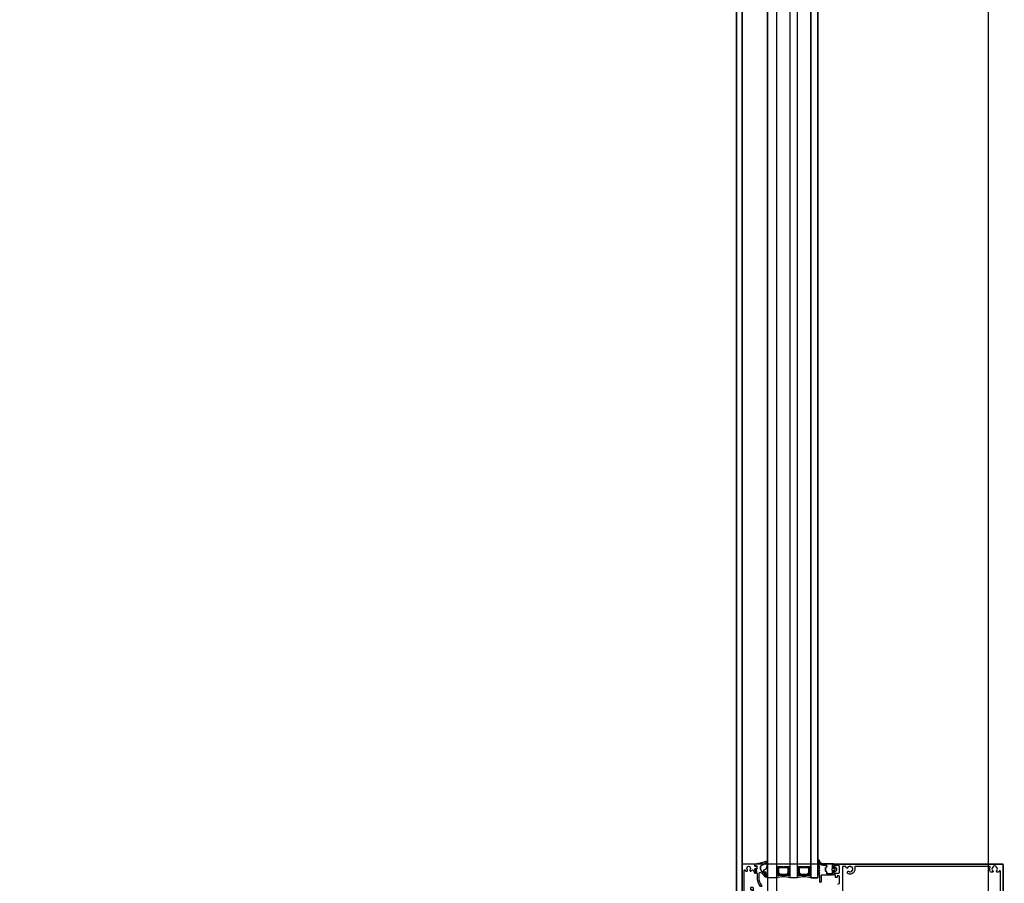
# Model space of a CAD drawing. Header units: millimetres. Extents: x 373037 to 682063, y 76092 to 274210.
# Tile 201 of 256: x 654411 to 655271, y 271273 to 272027. Entities that reach past the tile are written whole.
import ezdxf

# ---------------------------------------------------------------- set-up
doc = ezdxf.new("R2010")
doc.units = ezdxf.units.MM
doc.header["$LTSCALE"] = 100
doc.linetypes.add('ČÁRKOVANÁ', pattern=[19.05, 12.7, -6.35])
doc.layers.get('0').update_dxf_attribs({"linetype": 'CONTINUOUS'})
doc.layers.add('PUDORYS', color=253, linetype='CONTINUOUS')

# ---------------------------------------------------------------- blocks, each defined once
blk = doc.blocks.new('433270')
blk.add_lwpolyline([(1, 0, 0.414364), (0, -1), (0, -1.4, 0.255924), (0.23, -1.83, -0.547723), (0.23, -3.17, 0.255924), (0, -3.6), (0, -14.6, 0.414214), (0.3, -14.9), (1.2, -14.9, 0.414214), (1.7, -14.4), (1.7, -10.3, -0.414214), (2, -10), (6, -10, 0.414248), (7, -9), (7, -7.7, 0.414179), (6.5, -7.2), (5.7, -7.2, 0.414232), (5.4, -7.5), (5.4, -8.2, -0.414198), (5.1, -8.5), (2.8, -8.5, -0.414204), (1.8, -7.5), (1.8, -4.49, -0.147432), (1.97, -3.94, 0.147461), (2.4, -2.5), (2.4, -2.3, -0.414214), (2.9, -1.8), (21.87, -1.8, -0.668178), (22.22, -2.65), (22.16, -2.72, 1), (21.59, -3.29), (21.52, -3.35, 0.198912), (21.38, -3.71), (21.38, -4.05, 0.414214), (22.08, -4.75), (22.38, -4.75, 0.576988), (22.64, -4.3, -0.311246), (24.56, -4.3, 0.576988), (24.82, -4.75), (25.3, -4.75, -0.260065), (25.3, -6.65), (24.82, -6.65, 0.576988), (24.56, -7.1, -0.311246), (22.64, -7.1, 0.576988), (22.38, -6.65), (22.08, -6.65, 0.414214), (21.38, -7.35), (21.38, -7.61, 0.267949), (21.63, -8.04), (21.89, -8.2, -0.637047), (21.73, -10), (19.83, -10.7, 0.315299), (19.5, -11.17), (19.5, -11.49, 0.520567), (20.17, -11.96), (22.83, -10.99, -0.520567), (23.5, -11.46), (23.5, -12.5, 0.414062), (24, -13), (25, -13, 0.414186), (25.5, -12.5), (25.5, -11.5, -0.414182), (26, -11), (27, -11, 0.414214), (27.5, -10.5), (27.5, -0.5, 0.414214), (27, 0), (1, 0)], format="xyb", close=True)
blk = doc.blocks.new('284325')
for points in [[(0.84, -5.23, -0.560316), (0.94, -4.73), (1.94, -4.36, 0.3153), (2.14, -4.08), (2.14, -1.89, 0.451558), (1.8, -1.59), (0.9, -1.7, -0.399586), (0.57, -1.46), (0.3, -0.07, -0.415977), (0.53, 0.29, 0.024107), (6.15, 1.24, 0.076636), (8.99, 2.34, -0.577615), (10.79, 1.3), (10.02, 1.37, 0.283171), (9.08, 0.9, -0.168429), (7.07, -0.74), (5.9, -1.16, 0.315302), (5.24, -2.1), (5.24, -4.21, 0.269719), (6.76, -6.82, -0.194797), (10.18, -11.53, -0.342663), (9.17, -11.17, 0.119207), (5.43, -7.59, 0.578571), (3.63, -8.62), (3.63, -11.77, 0.176415), (6.16, -18.72, -1), (5.24, -19.49, -0.176415), (2.43, -11.77), (2.43, -8.89, 0.208286), (0.84, -5.23)], [(8.95, -6.65), (10.32, -8.78, -0.134555), (10.79, -10.63, -0.339795), (10.19, -11.53, 0.194788), (6.76, -6.81, -0.269736), (5.25, -4.21), (5.25, -2.1, -0.315302), (5.9, -1.17), (7.07, -0.74, 0.168429), (9.09, 0.89, -0.283167), (10.01, 1.36), (10.79, 1.29), (10.79, -0.74, -0.070852), (10.71, -1.3), (9.95, -3.93, -0.241839), (9.08, -4.83), (7.93, -5.22, 0.836024), (8.08, -6.19), (8.11, -6.19, -0.255349), (8.95, -6.65)]]:
    blk.add_lwpolyline(points, format="xyb", close=True)
blk = doc.blocks.new('284336')
for points in [[(-0.7, -9.6), (-10, -9.6, 0.414511), (-10.51, -10.11), (-10.51, -15.51, -1), (-11.69, -15.51), (-11.69, -9.6), (-12.69, -8.95, -0.668884), (-12.6, -8.23), (-11.99, -8.01, 0.766384), (-11.99, -7.21), (-12.6, -6.99, -0.76831), (-12.6, -6.23), (-11.99, -6.01, 0.766384), (-11.99, -5.21), (-12.6, -4.99, -0.76831), (-12.6, -4.23), (-11.99, -4.01, 0.766384), (-11.99, -3.21), (-12.6, -2.99, -0.877523), (-12.5, -2.22), (-12.1, -2.22, 0.698129), (-11.83, -1.5, -0.220231), (-12.89, 0.78), (-12.89, 3.45, -0.157143), (-12.82, 3.68), (-12.69, 3.42, -0.067482), (-12.48, 2.53, 0.393136), (-8.66, -1.02), (-6.1, -1.02, -0.414214), (-5.61, -1.51), (-5.61, -2.22, -0.267949), (-5.85, -2.65), (-6.35, -2.93, 0.267949), (-6.61, -3.38), (-6.61, -5.84, 0.267949), (-6.35, -6.29), (-5.85, -6.57, -0.267949), (-5.61, -7), (-5.61, -8.11, 0.414215), (-5.1, -8.62), (-0.41, -8.62), (-0.41, -9.31, -0.414212), (-0.7, -9.6)], [(-0.41, 0), (-0.41, -2, 0.990243), (-0.4, -3.02), (0.9, -3.02, 0.414214), (1.21, -2.71), (1.21, -2.61, -0.668123), (1.71, -2.4), (2.75, -3.45, -0.199004), (2.89, -3.79), (2.89, -5.43, -0.199038), (2.75, -5.77), (1.71, -6.82, -0.668191), (1.21, -6.61), (1.21, -6.51, 0.414214), (0.9, -6.2), (-0.4, -6.2, 0.990269), (-0.41, -7.22), (-0.41, -8.6), (-5.1, -8.6, -0.414215), (-5.59, -8.11), (-5.59, -7, 0.267949), (-5.84, -6.56), (-6.34, -6.27, -0.267949), (-6.59, -5.84), (-6.59, -3.38, -0.267949), (-6.34, -2.95), (-5.84, -2.66, 0.267949), (-5.59, -2.22), (-5.59, -1.51, 0.414214), (-6.1, -1), (-8.66, -1, -0.393156), (-12.46, 2.53, 0.067572), (-12.67, 3.43), (-12.8, 3.7, -0.637545), (-12.12, 3.53), (-11.92, 2.53, 0.344315), (-10.06, 0.91), (0, 0.38, -0.406913), (0.39, 0), (-0.41, 0)], [(1.7, -4.31, 0.414235), (1.2, -3.81), (-0.7, -3.81, 0.414214), (-1.2, -4.31), (-1.2, -4.91, 0.414214), (-0.7, -5.41), (1.2, -5.41, 0.414235), (1.7, -4.91), (1.7, -4.31)]]:
    blk.add_lwpolyline(points, format="xyb", close=True)

msp = doc.modelspace()

# ---------------------------------------------------------------- linework, layer by layer
at = {"layer": 'PUDORYS', "color": 252, "true_color": 0x939598}
for p, q in [((655063.64, 271277.65), (655063.64, 273245.15)), ((655071.64, 273227.15), (655071.64, 271277.65)), ((655083.64, 271277.65), (655083.64, 273213.15)), ((655089.64, 273213.15), (655089.64, 271277.65)), ((655101.64, 271277.65), (655101.64, 273195.15)), ((655107.64, 273195.15), (655107.64, 271277.65)), ((655071.64, 271277.65), (655063.64, 271277.65)), ((655089.64, 271277.65), (655083.64, 271277.65)), ((655107.64, 271277.65), (655101.64, 271277.65))]:
    msp.add_line(p, q, dxfattribs=at)
at = {"layer": 'PUDORYS', "color": 252, "ltscale": 15, "true_color": 0x939598}
for points in [[(655036.64, 249592.15), (681616.64, 249592.15), (681616.64, 273272.15), (655036.64, 273272.15)], [(681611.64, 273267.15), (655041.64, 273267.15), (655041.64, 249597.15), (681611.64, 249597.15)], [(655063.64, 249619.15), (681589.64, 249619.15), (681589.64, 273245.15), (655063.64, 273245.15)], [(681581.64, 273237.15), (655071.64, 273237.15), (655071.64, 249627.15), (681581.64, 249627.15)], [(655083.64, 273213.15), (655089.64, 273213.15), (655089.64, 271277.65), (655083.64, 271277.65)], [(655101.64, 271277.65), (655107.64, 271277.65), (655107.64, 273195.15), (655101.64, 273195.15)], [(655041.64, 271224.65), (655269.64, 271224.65), (655269.64, 271289.65), (655041.64, 271289.65)]]:
    msp.add_lwpolyline(points, close=True, dxfattribs=at)
at = {"layer": 'PUDORYS', "color": 252, "linetype": 'ČÁRKOVANÁ', "ltscale": 5, "true_color": 0x939598}
for points in [[(681606.64, 249602.15), (655036.64, 249602.15), (655036.64, 273272.15), (681606.64, 273272.15)], [(681611.64, 249597.15), (655041.64, 249597.15), (655041.64, 273267.15), (681611.64, 273267.15)], [(681396.64, 249812.15), (655256.64, 249812.15), (655256.64, 273052.15), (681396.64, 273052.15)]]:
    msp.add_lwpolyline(points, close=True, dxfattribs=at)
at = {"layer": 'PUDORYS', "color": 252, "true_color": 0x939598}
for points in [[(655082.64, 271287.65), (655082.64, 271281.65), (655080.64, 271279.65), (655074.64, 271279.65), (655072.64, 271281.65), (655072.64, 271287.65), (655077.14, 271287.65), (655077.14, 271287.15), (655078.14, 271287.15), (655078.14, 271287.65)], [(655100.64, 271287.65), (655100.64, 271281.65), (655098.64, 271279.65), (655092.64, 271279.65), (655090.64, 271281.65), (655090.64, 271287.65), (655095.14, 271287.65), (655095.14, 271287.15), (655096.14, 271287.15), (655096.14, 271287.65)], [(655073.64, 271286.65), (655081.64, 271286.65), (655081.64, 271282.07), (655080.22, 271280.65), (655075.19, 271280.65), (655073.64, 271282.07)], [(655091.64, 271286.65), (655099.64, 271286.65), (655099.64, 271282.07), (655098.22, 271280.65), (655093.19, 271280.65), (655091.64, 271282.07)]]:
    msp.add_lwpolyline(points, close=True, dxfattribs=at)
for points in [[(655125.14, 271272.16, 0.414214), (655126.64, 271273.66), (655126.64, 271278.75, 0.414214), (655126.14, 271279.25), (655124.54, 271279.25), (655124.54, 271278.05), (655123.24, 271278.05), (655123.24, 271279.85, 0.414214), (655122.74, 271280.35), (655121.14, 271280.35, -0.414214), (655120.64, 271280.85), (655120.64, 271282.85, -0.414201), (655121.14, 271283.35), (655121.64, 271283.35), (655121.64, 271282.15, 0.414214), (655122.14, 271281.65), (655125.64, 271281.65, 0.414224), (655126.64, 271282.65), (655126.64, 271287.35, 0.414203), (655125.64, 271288.35), (655121.64, 271288.35), (655121.64, 271287.35), (655121.14, 271287.35, -0.41422), (655120.64, 271287.85), (655120.64, 271289.15, -0.414214), (655121.14, 271289.65), (655268.64, 271289.65, -0.414214), (655269.64, 271288.65), (655269.64, 271225.65, -0.414214)], [(655267.15, 271230.98), (655267.15, 271283.33, 0.814764), (655266.19, 271283.53, -0.037775), (655265.88, 271282.94, -0.258777), (655265.03, 271282.47), (655264.55, 271282.47, -0.414214), (655263.55, 271283.47), (655263.55, 271283.58, -0.64518), (655264.04, 271283.8, 0.341732), (655264.04, 271286.74, -0.64518), (655263.55, 271286.97), (655263.55, 271287.33, 0.298217), (655263.25, 271287.79, 0.208712), (655261.05, 271287.79, 0.298217), (655260.75, 271287.33), (655260.75, 271286.97, -0.64518), (655260.25, 271286.74, 0.341732), (655260.25, 271283.8, -0.64518), (655260.75, 271283.58), (655260.75, 271283.47, -0.414214), (655259.75, 271282.47), (655259.26, 271282.47, -0.258777), (655258.41, 271282.94, -0.242628), (655258.08, 271286.96, 0.534995), (655257.62, 271287.65), (655140.54, 271287.65, 0.414214), (655140.04, 271287.15), (655140.04, 271285.24, -0.503854), (655134.35, 271281.03, -0.258777), (655133.68, 271281.73), (655133.55, 271282.19, -0.414214), (655134.26, 271283.42), (655134.36, 271283.45, -0.64518), (655134.71, 271283.02, 0.341732), (655137.55, 271283.78, -0.64518), (655137.64, 271284.32), (655137.99, 271284.42, 0.298217), (655138.36, 271284.83, 0.208712), (655137.79, 271286.95, 0.298217), (655137.27, 271287.12), (655136.91, 271287.03, -0.64518), (655136.57, 271287.45, 0.341732), (655133.73, 271286.69, -0.64518), (655133.64, 271286.15), (655133.54, 271286.12, -0.472379), (655132.28, 271287.02), (655132.28, 271287.15, 0.414214), (655131.79, 271287.66), (655129.64, 271287.66, 0.414214), (655129.14, 271287.16), (655129.14, 271227.15, 0.414214)]]:
    msp.add_lwpolyline(points, format="xyb", dxfattribs=at)
at = {"layer": 'PUDORYS', "color": 252, "ltscale": 20, "true_color": 0x939598}
msp.add_circle((654174.22, 271032.15), 250, dxfattribs=at)
at = {"layer": 'PUDORYS', "color": 252, "true_color": 0x939598}
for centre, radius, start, end in [((655072.14, 271285.52), 0.596, 213.03656, 326.96344), ((655072.14, 271285.22), 0.596, 213.03656, 326.96344), ((655072.14, 271284.93), 0.596, 213.03656, 326.96344), ((655072.14, 271284.64), 0.596, 213.03656, 326.96344), ((655072.14, 271284.35), 0.596, 213.03656, 326.96344), ((655072.14, 271284.05), 0.596, 213.03656, 326.96344), ((655072.14, 271283.76), 0.596, 213.03656, 326.96344), ((655072.14, 271283.47), 0.596, 213.03656, 326.96344), ((655072.14, 271283.18), 0.596, 213.03656, 326.96344), ((655072.14, 271282.88), 0.596, 213.03656, 326.96344), ((655072.14, 271282.59), 0.596, 213.03656, 326.96344), ((655072.14, 271282.3), 0.596, 213.03656, 326.96344), ((655072.14, 271282.01), 0.596, 213.03656, 326.96344), ((655072.28, 271281.99), 0.879, 223.50356, 316.00509), ((655072.42, 271282.09), 1.26, 231.50044, 308.03437), ((655072.56, 271282.25), 1.71, 237.31435, 302.70505), ((655072.71, 271282.49), 2.25, 241.59719, 298.47266), ((655072.88, 271282.84), 2.9, 244.70485, 294.69333), ((655072.99, 271283.21), 3.55, 247.59095, 292.70618), ((655077.64, 271255.76), 22.7, 74.67278, 105.32722), ((655082.29, 271283.21), 3.55, 247.29382, 292.40905), ((655082.4, 271282.84), 2.9, 245.30667, 295.29515), ((655082.57, 271282.49), 2.25, 241.52734, 298.40281), ((655082.71, 271282.25), 1.71, 237.29495, 302.68565), ((655082.85, 271282.09), 1.26, 231.96563, 308.49956), ((655083, 271281.99), 0.879, 223.99491, 316.49644), ((655083.14, 271285.52), 0.596, 213.03656, 326.96344), ((655083.14, 271285.22), 0.596, 213.03656, 326.96344), ((655083.14, 271284.93), 0.596, 213.03656, 326.96344), ((655083.14, 271284.64), 0.596, 213.03656, 326.96344), ((655083.14, 271284.35), 0.596, 213.03656, 326.96344), ((655083.14, 271284.05), 0.596, 213.03656, 326.96344), ((655083.14, 271283.76), 0.596, 213.03656, 326.96344), ((655083.14, 271283.47), 0.596, 213.03656, 326.96344), ((655083.14, 271283.18), 0.596, 213.03656, 326.96344), ((655083.14, 271282.88), 0.596, 213.03656, 326.96344), ((655083.14, 271282.59), 0.596, 213.03656, 326.96344), ((655083.14, 271282.3), 0.596, 213.03656, 326.96344), ((655083.14, 271282.01), 0.596, 213.03656, 326.96344), ((655090.14, 271285.52), 0.596, 213.03656, 326.96344), ((655090.14, 271285.22), 0.596, 213.03656, 326.96344), ((655090.14, 271284.93), 0.596, 213.03656, 326.96344), ((655090.14, 271284.64), 0.596, 213.03656, 326.96344), ((655090.14, 271284.35), 0.596, 213.03656, 326.96344), ((655090.14, 271284.05), 0.596, 213.03656, 326.96344), ((655090.14, 271283.76), 0.596, 213.03656, 326.96344), ((655090.14, 271283.47), 0.596, 213.03656, 326.96344), ((655090.14, 271283.18), 0.596, 213.03656, 326.96344), ((655090.14, 271282.88), 0.596, 213.03656, 326.96344), ((655090.14, 271282.59), 0.596, 213.03656, 326.96344), ((655090.14, 271282.3), 0.596, 213.03656, 326.96344), ((655090.14, 271282.01), 0.596, 213.03656, 326.96344), ((655090.28, 271281.99), 0.879, 223.50356, 316.00509), ((655090.42, 271282.09), 1.26, 231.50044, 308.03437), ((655090.56, 271282.25), 1.71, 237.31435, 302.70505), ((655090.71, 271282.49), 2.25, 241.59719, 298.47266), ((655090.88, 271282.84), 2.9, 244.70485, 294.69333), ((655090.99, 271283.21), 3.55, 247.59095, 292.70618), ((655095.64, 271255.76), 22.7, 74.67278, 105.32722), ((655100.29, 271283.21), 3.55, 247.29382, 292.40905), ((655100.4, 271282.84), 2.9, 245.30667, 295.29515), ((655100.57, 271282.49), 2.25, 241.52734, 298.40281), ((655100.71, 271282.25), 1.71, 237.29495, 302.68565), ((655100.85, 271282.09), 1.26, 231.96563, 308.49956), ((655101, 271281.99), 0.879, 223.99491, 316.49644), ((655101.14, 271285.52), 0.596, 213.03656, 326.96344), ((655101.14, 271285.22), 0.596, 213.03656, 326.96344), ((655101.14, 271284.93), 0.596, 213.03656, 326.96344), ((655101.14, 271284.64), 0.596, 213.03656, 326.96344), ((655101.14, 271284.35), 0.596, 213.03656, 326.96344), ((655101.14, 271284.05), 0.596, 213.03656, 326.96344), ((655101.14, 271283.76), 0.596, 213.03656, 326.96344), ((655101.14, 271283.47), 0.596, 213.03656, 326.96344), ((655101.14, 271283.18), 0.596, 213.03656, 326.96344), ((655101.14, 271282.88), 0.596, 213.03656, 326.96344), ((655101.14, 271282.59), 0.596, 213.03656, 326.96344), ((655101.14, 271282.3), 0.596, 213.03656, 326.96344), ((655101.14, 271282.01), 0.596, 213.03656, 326.96344)]:
    msp.add_arc(centre, radius, start, end, dxfattribs=at)

# ---------------------------------------------------------------- block references
at = {"layer": 'PUDORYS', "color": 252, "true_color": 0x939598, "rotation": 90}
msp.add_blockref('433270', (655041.64, 271262.15), dxfattribs=at)
at = {"layer": 'PUDORYS', "color": 252, "true_color": 0x939598}
for name, p in [('284325', (655052.5, 271289.65)), ('284336', (655121.05, 271289.65))]:
    msp.add_blockref(name, p, dxfattribs=at)

doc.saveas('drawing.dxf')
